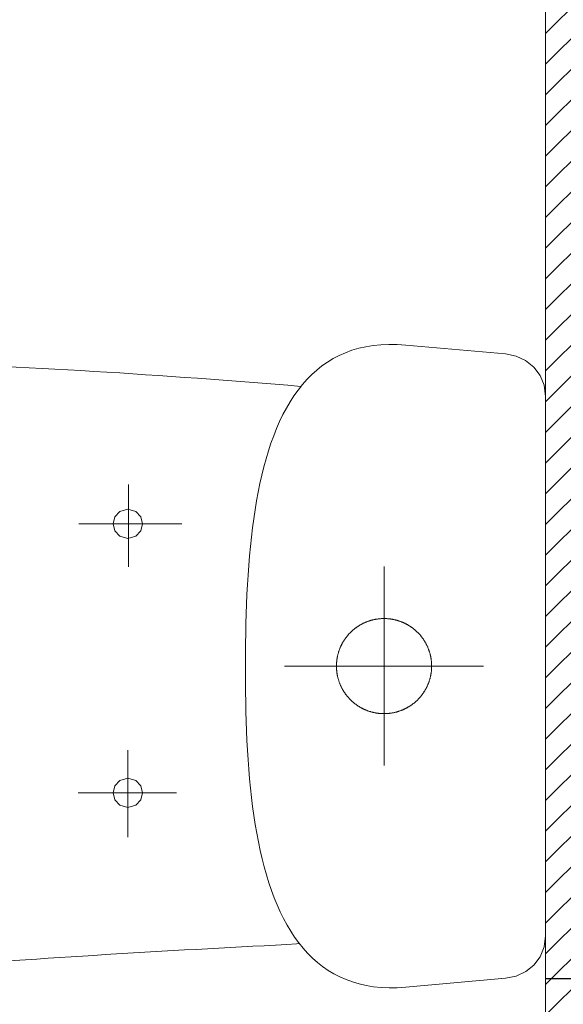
# Model space of a CAD drawing. Header units: inches. Extents: x 27484 to 71626, y -45113 to 39.
# Tile 24 of 256: x 33972 to 34004, y -39844 to -39787. Entities that reach past the tile are written whole.
import ezdxf

# ---------------------------------------------------------------- set-up
doc = ezdxf.new("R2010")
doc.units = ezdxf.units.IN
doc.header["$LTSCALE"] = 50
doc.header["$MEASUREMENT"] = 0
doc.linetypes.add('HIDDEN', pattern=[0.375, 0.25, -0.125])
for name, color, linetype, lineweight in [('A-ARMATURA', 45, 'Continuous', 5), ('A-SCIANY', 5, 'Continuous', 18), ('A-ść. istn.', 8, 'Continuous', 0)]:
    doc.layers.add(name, color=color, linetype=linetype, lineweight=lineweight)
doc.layers.add('przebicia w scianach', color=2, linetype='HIDDEN')

# ---------------------------------------------------------------- blocks, each defined once
blk = doc.blocks.new('A$C04280096')
at = {"layer": 'A-ARMATURA'}
for p, q in [((-161.82, -0.83), (-155.43, 0)), ((-155.43, 0), (155.43, 0)), ((155.43, 0), (161.82, -0.83)), ((-172.25, -6.79), (-167.48, -3.17)), ((-167.48, -3.17), (-161.82, -0.83)), ((161.82, -0.83), (167.48, -3.17)), ((167.48, -3.17), (172.25, -6.79)), ((-176, -11.46), (-172.25, -6.79)), ((172.25, -6.79), (176, -11.47)), ((-179.85, -23.06), (-178.58, -16.96)), ((-178.58, -16.96), (-176, -11.46)), ((176, -11.47), (178.58, -16.97)), ((178.58, -16.97), (179.85, -23.06)), ((-184.97, -80.5), (-179.85, -23.06)), ((179.85, -23.06), (184.97, -80.5)), ((0, -150.3), (0, -35.69)), ((-11.37, -68.07), (-11.63, -68.19)), ((-11.11, -67.95), (-11.37, -68.07)), ((-10.85, -67.84), (-11.11, -67.95)), ((-10.58, -67.72), (-10.85, -67.84)), ((-10.32, -67.62), (-10.58, -67.72)), ((-10.05, -67.51), (-10.32, -67.62)), ((-9.79, -67.4), (-10.05, -67.51)), ((-9.52, -67.3), (-9.79, -67.4)), ((-9.25, -67.21), (-9.52, -67.3)), ((-8.98, -67.11), (-9.25, -67.21)), ((-8.71, -67.02), (-8.98, -67.11)), ((-8.43, -66.93), (-8.71, -67.02)), ((-8.16, -66.84), (-8.43, -66.93)), ((-7.89, -66.76), (-8.16, -66.84)), ((-7.61, -66.68), (-7.89, -66.76)), ((-7.33, -66.6), (-7.61, -66.68)), ((-7.06, -66.52), (-7.33, -66.6)), ((-6.78, -66.45), (-7.06, -66.52)), ((-6.5, -66.38), (-6.78, -66.45)), ((-6.22, -66.31), (-6.5, -66.38)), ((-5.94, -66.25), (-6.22, -66.31)), ((-5.66, -66.19), (-5.94, -66.25)), ((-5.38, -66.13), (-5.66, -66.19)), ((-5.1, -66.08), (-5.38, -66.13)), ((-4.82, -66.02), (-5.1, -66.08)), ((-4.54, -65.97), (-4.82, -66.02)), ((-4.25, -65.93), (-4.54, -65.97)), ((-3.97, -65.89), (-4.25, -65.93)), ((-3.68, -65.85), (-3.97, -65.89)), ((-3.4, -65.81), (-3.68, -65.85)), ((-3.12, -65.77), (-3.4, -65.81)), ((-2.83, -65.74), (-3.12, -65.77)), ((-2.54, -65.72), (-2.83, -65.74)), ((-2.26, -65.69), (-2.54, -65.72)), ((-1.97, -65.67), (-2.26, -65.69)), ((-1.69, -65.65), (-1.97, -65.67)), ((-1.4, -65.63), (-1.69, -65.65)), ((-1.11, -65.62), (-1.4, -65.63)), ((-0.83, -65.61), (-1.11, -65.62)), ((-0.54, -65.6), (-0.83, -65.61)), ((-0.25, -65.6), (-0.54, -65.6)), ((0.03, -65.6), (-0.25, -65.6)), ((0.32, -65.6), (0.03, -65.6)), ((0.61, -65.6), (0.32, -65.6)), ((0.89, -65.61), (0.61, -65.6)), ((1.18, -65.62), (0.89, -65.61)), ((1.47, -65.64), (1.18, -65.62)), ((1.75, -65.65), (1.47, -65.64)), ((2.04, -65.67), (1.75, -65.65)), ((2.33, -65.7), (2.04, -65.67)), ((2.61, -65.72), (2.33, -65.7)), ((2.9, -65.75), (2.61, -65.72)), ((3.18, -65.78), (2.9, -65.75)), ((3.47, -65.82), (3.18, -65.78)), ((3.75, -65.86), (3.47, -65.82)), ((4.04, -65.9), (3.75, -65.86)), ((4.32, -65.94), (4.04, -65.9)), ((4.6, -65.99), (4.32, -65.94)), ((4.88, -66.04), (4.6, -65.99)), ((5.17, -66.09), (4.88, -66.04)), ((5.45, -66.14), (5.17, -66.09)), ((5.73, -66.2), (5.45, -66.14)), ((6.01, -66.26), (5.73, -66.2)), ((6.29, -66.33), (6.01, -66.26)), ((6.57, -66.4), (6.29, -66.33)), ((6.85, -66.47), (6.57, -66.4)), ((7.12, -66.54), (6.85, -66.47)), ((7.4, -66.62), (7.12, -66.54)), ((7.68, -66.69), (7.4, -66.62)), ((7.95, -66.78), (7.68, -66.69)), ((8.22, -66.86), (7.95, -66.78)), ((8.5, -66.95), (8.22, -66.86)), ((8.77, -67.04), (8.5, -66.95)), ((9.04, -67.13), (8.77, -67.04)), ((9.31, -67.23), (9.04, -67.13)), ((9.58, -67.33), (9.31, -67.23)), ((9.85, -67.43), (9.58, -67.33)), ((10.12, -67.53), (9.85, -67.43)), ((10.38, -67.64), (10.12, -67.53)), ((10.65, -67.75), (10.38, -67.64)), ((10.91, -67.86), (10.65, -67.75)), ((11.17, -67.98), (10.91, -67.86)), ((11.43, -68.1), (11.17, -67.98)), ((-19.35, -73.6), (-19.55, -73.8)), ((-19.14, -73.39), (-19.35, -73.6)), ((-18.94, -73.2), (-19.14, -73.39)), ((-18.73, -73), (-18.94, -73.2)), ((-18.52, -72.8), (-18.73, -73)), ((-18.31, -72.61), (-18.52, -72.8)), ((-18.09, -72.42), (-18.31, -72.61)), ((-17.87, -72.23), (-18.09, -72.42)), ((-17.66, -72.05), (-17.87, -72.23)), ((-17.44, -71.86), (-17.66, -72.05)), ((-17.21, -71.68), (-17.44, -71.86)), ((-16.99, -71.5), (-17.21, -71.68)), ((-16.76, -71.32), (-16.99, -71.5)), ((-16.54, -71.15), (-16.76, -71.32)), ((-16.31, -70.98), (-16.54, -71.15)), ((-16.08, -70.81), (-16.31, -70.98)), ((-15.84, -70.64), (-16.08, -70.81)), ((-15.61, -70.48), (-15.84, -70.64)), ((-15.37, -70.32), (-15.61, -70.48)), ((-15.13, -70.16), (-15.37, -70.32)), ((-14.89, -70), (-15.13, -70.16)), ((-14.65, -69.84), (-14.89, -70)), ((-14.41, -69.69), (-14.65, -69.84)), ((-14.16, -69.54), (-14.41, -69.69)), ((-13.92, -69.39), (-14.16, -69.54)), ((-13.67, -69.25), (-13.92, -69.39)), ((-13.42, -69.11), (-13.67, -69.25)), ((-13.17, -68.97), (-13.42, -69.11)), ((-12.92, -68.83), (-13.17, -68.97)), ((-12.66, -68.7), (-12.92, -68.83)), ((-12.41, -68.57), (-12.66, -68.7)), ((-12.15, -68.44), (-12.41, -68.57)), ((-11.89, -68.31), (-12.15, -68.44)), ((-11.63, -68.19), (-11.89, -68.31)), ((11.69, -68.22), (11.43, -68.1)), ((11.95, -68.34), (11.69, -68.22)), ((12.21, -68.47), (11.95, -68.34)), ((12.47, -68.6), (12.21, -68.47)), ((12.72, -68.73), (12.47, -68.6)), ((12.98, -68.86), (12.72, -68.73)), ((13.23, -69), (12.98, -68.86)), ((13.48, -69.14), (13.23, -69)), ((13.73, -69.28), (13.48, -69.14)), ((13.97, -69.43), (13.73, -69.28)), ((14.22, -69.58), (13.97, -69.43)), ((14.46, -69.73), (14.22, -69.58)), ((14.71, -69.88), (14.46, -69.73)), ((14.95, -70.03), (14.71, -69.88)), ((15.19, -70.19), (14.95, -70.03)), ((15.43, -70.35), (15.19, -70.19)), ((15.66, -70.52), (15.43, -70.35)), ((15.9, -70.68), (15.66, -70.52)), ((16.13, -70.85), (15.9, -70.68)), ((16.36, -71.02), (16.13, -70.85)), ((16.59, -71.19), (16.36, -71.02)), ((16.82, -71.37), (16.59, -71.19)), ((17.04, -71.54), (16.82, -71.37)), ((17.27, -71.72), (17.04, -71.54)), ((17.49, -71.91), (17.27, -71.72)), ((17.71, -72.09), (17.49, -71.91)), ((17.93, -72.28), (17.71, -72.09)), ((18.14, -72.46), (17.93, -72.28)), ((18.36, -72.66), (18.14, -72.46)), ((18.57, -72.85), (18.36, -72.66)), ((18.78, -73.04), (18.57, -72.85)), ((18.99, -73.24), (18.78, -73.04)), ((19.19, -73.44), (18.99, -73.24)), ((19.39, -73.64), (19.19, -73.44)), ((19.6, -73.85), (19.39, -73.64)), ((-23.71, -79.26), (-23.85, -79.51)), ((-23.56, -79.02), (-23.71, -79.26)), ((-23.42, -78.77), (-23.56, -79.02)), ((-23.27, -78.53), (-23.42, -78.77)), ((-23.11, -78.28), (-23.27, -78.53)), ((-22.96, -78.04), (-23.11, -78.28)), ((-22.8, -77.8), (-22.96, -78.04)), ((-22.64, -77.57), (-22.8, -77.8)), ((-22.48, -77.33), (-22.64, -77.57)), ((-22.31, -77.09), (-22.48, -77.33)), ((-22.14, -76.86), (-22.31, -77.09)), ((-21.97, -76.63), (-22.14, -76.86)), ((-21.8, -76.4), (-21.97, -76.63)), ((-21.63, -76.17), (-21.8, -76.4)), ((-21.45, -75.95), (-21.63, -76.17)), ((-21.27, -75.73), (-21.45, -75.95)), ((-21.09, -75.5), (-21.27, -75.73)), ((-20.9, -75.28), (-21.09, -75.5)), ((-20.72, -75.07), (-20.9, -75.28)), ((-20.53, -74.85), (-20.72, -75.07)), ((-20.34, -74.64), (-20.53, -74.85)), ((-20.14, -74.42), (-20.34, -74.64)), ((-19.95, -74.21), (-20.14, -74.42)), ((-19.75, -74.01), (-19.95, -74.21)), ((-19.55, -73.8), (-19.75, -74.01)), ((19.8, -74.05), (19.6, -73.85)), ((19.99, -74.26), (19.8, -74.05)), ((20.19, -74.47), (19.99, -74.26)), ((20.38, -74.69), (20.19, -74.47)), ((20.57, -74.9), (20.38, -74.69)), ((20.76, -75.12), (20.57, -74.9)), ((20.95, -75.33), (20.76, -75.12)), ((21.13, -75.56), (20.95, -75.33)), ((21.31, -75.78), (21.13, -75.56)), ((21.49, -76), (21.31, -75.78)), ((21.67, -76.23), (21.49, -76)), ((21.84, -76.46), (21.67, -76.23)), ((22.01, -76.69), (21.84, -76.46)), ((22.18, -76.92), (22.01, -76.69)), ((22.35, -77.15), (22.18, -76.92)), ((22.51, -77.38), (22.35, -77.15)), ((22.68, -77.62), (22.51, -77.38)), ((22.84, -77.86), (22.68, -77.62)), ((22.99, -78.1), (22.84, -77.86)), ((23.15, -78.34), (22.99, -78.1)), ((23.3, -78.58), (23.15, -78.34)), ((23.45, -78.83), (23.3, -78.58)), ((23.6, -79.08), (23.45, -78.83)), ((23.74, -79.32), (23.6, -79.08)), ((23.88, -79.57), (23.74, -79.32)), ((-185.28, -85.38), (-184.97, -80.5)), ((-26.22, -85.04), (-26.3, -85.32)), ((-26.13, -84.77), (-26.22, -85.04)), ((-26.04, -84.49), (-26.13, -84.77)), ((-25.95, -84.22), (-26.04, -84.49)), ((-25.86, -83.95), (-25.95, -84.22)), ((-25.76, -83.68), (-25.86, -83.95)), ((-25.67, -83.41), (-25.76, -83.68)), ((-25.56, -83.14), (-25.67, -83.41)), ((-25.46, -82.88), (-25.56, -83.14)), ((-25.35, -82.61), (-25.46, -82.88)), ((-25.24, -82.34), (-25.35, -82.61)), ((-25.13, -82.08), (-25.24, -82.34)), ((-25.01, -81.82), (-25.13, -82.08)), ((-24.89, -81.56), (-25.01, -81.82)), ((-24.77, -81.3), (-24.89, -81.56)), ((-24.65, -81.04), (-24.77, -81.3)), ((-24.52, -80.78), (-24.65, -81.04)), ((-24.39, -80.52), (-24.52, -80.78)), ((-24.26, -80.27), (-24.39, -80.52)), ((-24.13, -80.02), (-24.26, -80.27)), ((-23.99, -79.76), (-24.13, -80.02)), ((-23.85, -79.51), (-23.99, -79.76)), ((24.02, -79.82), (23.88, -79.57)), ((24.16, -80.08), (24.02, -79.82)), ((24.29, -80.33), (24.16, -80.08)), ((24.42, -80.58), (24.29, -80.33)), ((24.55, -80.84), (24.42, -80.58)), ((24.68, -81.1), (24.55, -80.84)), ((24.8, -81.36), (24.68, -81.1)), ((24.92, -81.62), (24.8, -81.36)), ((25.04, -81.88), (24.92, -81.62)), ((25.16, -82.14), (25.04, -81.88)), ((25.27, -82.41), (25.16, -82.14)), ((25.38, -82.67), (25.27, -82.41)), ((25.48, -82.94), (25.38, -82.67)), ((25.59, -83.21), (25.48, -82.94)), ((25.69, -83.47), (25.59, -83.21)), ((25.79, -83.74), (25.69, -83.47)), ((25.88, -84.01), (25.79, -83.74)), ((25.98, -84.29), (25.88, -84.01)), ((26.07, -84.56), (25.98, -84.29)), ((26.15, -84.83), (26.07, -84.56)), ((26.24, -85.11), (26.15, -84.83)), ((184.97, -80.5), (185.28, -85.44)), ((-185.34, -90.09), (-185.28, -85.38)), ((-185.15, -94.62), (-185.34, -90.09)), ((-27.3, -90.67), (-27.32, -90.95)), ((-27.27, -90.38), (-27.3, -90.67)), ((-27.24, -90.09), (-27.27, -90.38)), ((-27.21, -89.81), (-27.24, -90.09)), ((-27.18, -89.52), (-27.21, -89.81)), ((-27.14, -89.24), (-27.18, -89.52)), ((-27.1, -88.96), (-27.14, -89.24)), ((-27.05, -88.67), (-27.1, -88.96)), ((-27.01, -88.39), (-27.05, -88.67)), ((-26.96, -88.11), (-27.01, -88.39)), ((-26.9, -87.82), (-26.96, -88.11)), ((-26.85, -87.54), (-26.9, -87.82)), ((-26.79, -87.26), (-26.85, -87.54)), ((-26.73, -86.98), (-26.79, -87.26)), ((-26.66, -86.7), (-26.73, -86.98)), ((-26.6, -86.42), (-26.66, -86.7)), ((-26.53, -86.15), (-26.6, -86.42)), ((-26.45, -85.87), (-26.53, -86.15)), ((-26.38, -85.59), (-26.45, -85.87)), ((-26.3, -85.32), (-26.38, -85.59)), ((26.32, -85.38), (26.24, -85.11)), ((26.4, -85.66), (26.32, -85.38)), ((26.47, -85.93), (26.4, -85.66)), ((26.54, -86.21), (26.47, -85.93)), ((26.61, -86.49), (26.54, -86.21)), ((26.68, -86.77), (26.61, -86.49)), ((26.74, -87.05), (26.68, -86.77)), ((26.8, -87.33), (26.74, -87.05)), ((26.86, -87.61), (26.8, -87.33)), ((26.92, -87.89), (26.86, -87.61)), ((26.97, -88.17), (26.92, -87.89)), ((27.02, -88.46), (26.97, -88.17)), ((27.06, -88.74), (27.02, -88.46)), ((27.11, -89.02), (27.06, -88.74)), ((27.15, -89.31), (27.11, -89.02)), ((27.18, -89.59), (27.15, -89.31)), ((27.22, -89.88), (27.18, -89.59)), ((27.25, -90.16), (27.22, -89.88)), ((27.28, -90.45), (27.25, -90.16)), ((27.3, -90.73), (27.28, -90.45)), ((27.32, -91.02), (27.3, -90.73)), ((185.34, -90.2), (185.15, -94.79)), ((185.28, -85.44), (185.34, -90.2)), ((-184.71, -99), (-185.15, -94.62)), ((-57.3, -92.99), (57.3, -92.99)), ((-27.39, -92.67), (-27.4, -92.96)), ((-27.4, -92.96), (-27.39, -93.24)), ((-27.38, -92.1), (-27.39, -92.38)), ((-27.39, -92.38), (-27.39, -92.67)), ((-27.39, -93.24), (-27.39, -93.53)), ((-27.39, -93.53), (-27.38, -93.82)), ((-27.37, -91.81), (-27.38, -92.1)), ((-27.38, -93.82), (-27.37, -94.1)), ((-27.36, -91.52), (-27.37, -91.81)), ((-27.37, -94.1), (-27.36, -94.39)), ((-27.34, -91.24), (-27.36, -91.52)), ((-27.36, -94.39), (-27.34, -94.68)), ((-27.32, -90.95), (-27.34, -91.24)), ((-27.34, -94.68), (-27.32, -94.96)), ((-27.32, -94.96), (-27.3, -95.25)), ((-27.3, -95.25), (-27.28, -95.54)), ((-27.28, -95.54), (-27.25, -95.82)), ((-27.25, -95.82), (-27.22, -96.11)), ((-27.22, -96.11), (-27.18, -96.39)), ((-27.18, -96.39), (-27.15, -96.68)), ((27.17, -96.46), (27.21, -96.18)), ((27.21, -96.18), (27.24, -95.89)), ((27.24, -95.89), (27.27, -95.61)), ((27.27, -95.61), (27.3, -95.32)), ((27.3, -95.32), (27.32, -95.04)), ((27.34, -91.3), (27.32, -91.02)), ((27.32, -95.04), (27.34, -94.75)), ((27.36, -91.59), (27.34, -91.3)), ((27.34, -94.75), (27.36, -94.46)), ((27.37, -91.88), (27.36, -91.59)), ((27.36, -94.46), (27.37, -94.18)), ((27.38, -92.16), (27.37, -91.88)), ((27.37, -94.18), (27.38, -93.89)), ((27.39, -92.45), (27.38, -92.16)), ((27.38, -93.89), (27.39, -93.6)), ((27.39, -92.74), (27.39, -92.45)), ((27.4, -93.03), (27.39, -92.74)), ((27.39, -93.32), (27.4, -93.03)), ((27.39, -93.6), (27.39, -93.32)), ((27.4, -92.99), (27.4, -92.99)), ((27.4, -93.03), (27.4, -93.03)), ((185.15, -94.79), (184.7, -99.21)), ((-184.04, -103.2), (-184.71, -99)), ((-27.15, -96.68), (-27.11, -96.96)), ((-27.11, -96.96), (-27.06, -97.24)), ((-27.06, -97.24), (-27.02, -97.53)), ((-27.02, -97.53), (-26.97, -97.81)), ((-26.97, -97.81), (-26.92, -98.09)), ((-26.92, -98.09), (-26.86, -98.37)), ((-26.86, -98.37), (-26.8, -98.65)), ((-26.8, -98.65), (-26.74, -98.93)), ((-26.74, -98.93), (-26.68, -99.21)), ((-26.68, -99.21), (-26.61, -99.49)), ((-26.61, -99.49), (-26.54, -99.77)), ((-26.54, -99.77), (-26.47, -100.05)), ((-26.47, -100.05), (-26.4, -100.33)), ((-26.4, -100.33), (-26.32, -100.6)), ((-26.32, -100.6), (-26.24, -100.88)), ((-26.24, -100.88), (-26.15, -101.15)), ((-26.15, -101.15), (-26.07, -101.42)), ((-26.07, -101.42), (-25.98, -101.7)), ((-25.98, -101.7), (-25.88, -101.97)), ((-25.88, -101.97), (-25.79, -102.24)), ((25.76, -102.31), (25.86, -102.04)), ((25.86, -102.04), (25.95, -101.77)), ((25.95, -101.77), (26.04, -101.49)), ((26.04, -101.49), (26.13, -101.22)), ((26.13, -101.22), (26.22, -100.95)), ((26.22, -100.95), (26.3, -100.67)), ((26.3, -100.67), (26.38, -100.4)), ((26.38, -100.4), (26.45, -100.12)), ((26.45, -100.12), (26.53, -99.84)), ((26.53, -99.84), (26.6, -99.56)), ((26.6, -99.56), (26.66, -99.28)), ((26.66, -99.28), (26.73, -99)), ((26.73, -99), (26.79, -98.72)), ((26.79, -98.72), (26.85, -98.44)), ((26.85, -98.44), (26.9, -98.16)), ((26.9, -98.16), (26.96, -97.88)), ((26.96, -97.88), (27.01, -97.6)), ((27.01, -97.6), (27.05, -97.32)), ((27.05, -97.32), (27.1, -97.03)), ((27.1, -97.03), (27.14, -96.75)), ((27.14, -96.75), (27.17, -96.46)), ((184.7, -99.21), (184.02, -103.46)), ((-183.13, -107.25), (-184.04, -103.2)), ((-182, -111.14), (-183.13, -107.25)), ((-25.79, -102.24), (-25.69, -102.51)), ((-25.69, -102.51), (-25.59, -102.78)), ((-25.59, -102.78), (-25.48, -103.04)), ((-25.48, -103.04), (-25.38, -103.31)), ((-25.38, -103.31), (-25.27, -103.58)), ((-25.27, -103.58), (-25.16, -103.84)), ((-25.16, -103.84), (-25.04, -104.1)), ((-25.04, -104.1), (-24.92, -104.36)), ((-24.92, -104.36), (-24.8, -104.62)), ((-24.8, -104.62), (-24.68, -104.88)), ((-24.68, -104.88), (-24.55, -105.14)), ((-24.55, -105.14), (-24.43, -105.4)), ((-24.43, -105.4), (-24.29, -105.65)), ((-24.29, -105.65), (-24.16, -105.91)), ((-24.16, -105.91), (-24.02, -106.16)), ((-24.02, -106.16), (-23.88, -106.41)), ((-23.88, -106.41), (-23.74, -106.66)), ((-23.74, -106.66), (-23.6, -106.91)), ((-23.6, -106.91), (-23.45, -107.15)), ((-23.45, -107.15), (-23.3, -107.4)), ((-23.3, -107.4), (-23.15, -107.64)), ((-23.15, -107.64), (-23, -107.88)), ((22.96, -107.94), (23.11, -107.7)), ((23.11, -107.7), (23.26, -107.46)), ((23.26, -107.46), (23.41, -107.22)), ((23.41, -107.22), (23.56, -106.97)), ((23.56, -106.97), (23.71, -106.72)), ((23.71, -106.72), (23.85, -106.47)), ((23.85, -106.47), (23.99, -106.22)), ((23.99, -106.22), (24.13, -105.97)), ((24.13, -105.97), (24.26, -105.72)), ((24.26, -105.72), (24.39, -105.46)), ((24.39, -105.46), (24.52, -105.21)), ((24.52, -105.21), (24.65, -104.95)), ((24.65, -104.95), (24.77, -104.69)), ((24.77, -104.69), (24.89, -104.43)), ((24.89, -104.43), (25.01, -104.17)), ((25.01, -104.17), (25.13, -103.91)), ((25.13, -103.91), (25.24, -103.64)), ((25.24, -103.64), (25.35, -103.38)), ((25.35, -103.38), (25.46, -103.11)), ((25.46, -103.11), (25.56, -102.85)), ((25.56, -102.85), (25.66, -102.58)), ((25.66, -102.58), (25.76, -102.31)), ((183.1, -107.54), (181.95, -111.46)), ((184.02, -103.46), (183.1, -107.54)), ((-180.65, -114.88), (-182, -111.14)), ((-23, -107.88), (-22.84, -108.12)), ((-22.84, -108.12), (-22.68, -108.36)), ((-22.68, -108.36), (-22.52, -108.6)), ((-22.52, -108.6), (-22.35, -108.83)), ((-22.35, -108.83), (-22.18, -109.07)), ((-22.18, -109.07), (-22.01, -109.3)), ((-22.01, -109.3), (-21.84, -109.53)), ((-21.84, -109.53), (-21.67, -109.76)), ((-21.67, -109.76), (-21.49, -109.98)), ((-21.49, -109.98), (-21.31, -110.21)), ((-21.31, -110.21), (-21.13, -110.43)), ((-21.13, -110.43), (-20.95, -110.65)), ((-20.95, -110.65), (-20.76, -110.87)), ((-20.76, -110.87), (-20.57, -111.08)), ((-20.57, -111.08), (-20.38, -111.3)), ((-20.38, -111.3), (-20.19, -111.51)), ((-20.19, -111.51), (-19.99, -111.72)), ((-19.99, -111.72), (-19.8, -111.93)), ((-19.8, -111.93), (-19.6, -112.13)), ((-19.6, -112.13), (-19.4, -112.34)), ((-19.4, -112.34), (-19.19, -112.54)), ((-19.19, -112.54), (-18.99, -112.74)), ((-18.99, -112.74), (-18.78, -112.94)), ((-18.78, -112.94), (-18.57, -113.13)), ((-18.57, -113.13), (-18.36, -113.33)), ((-18.36, -113.33), (-18.14, -113.52)), ((18.09, -113.57), (18.3, -113.38)), ((18.3, -113.38), (18.52, -113.18)), ((18.52, -113.18), (18.73, -112.99)), ((18.73, -112.99), (18.94, -112.79)), ((18.94, -112.79), (19.14, -112.59)), ((19.14, -112.59), (19.35, -112.39)), ((19.35, -112.39), (19.55, -112.19)), ((19.55, -112.19), (19.75, -111.98)), ((19.75, -111.98), (19.95, -111.77)), ((19.95, -111.77), (20.14, -111.56)), ((20.14, -111.56), (20.33, -111.35)), ((20.33, -111.35), (20.53, -111.14)), ((20.53, -111.14), (20.71, -110.92)), ((20.71, -110.92), (20.9, -110.7)), ((20.9, -110.7), (21.09, -110.48)), ((21.09, -110.48), (21.27, -110.26)), ((21.27, -110.26), (21.45, -110.04)), ((21.45, -110.04), (21.62, -109.81)), ((21.62, -109.81), (21.8, -109.59)), ((21.8, -109.59), (21.97, -109.36)), ((21.97, -109.36), (22.14, -109.13)), ((22.14, -109.13), (22.31, -108.89)), ((22.31, -108.89), (22.47, -108.66)), ((22.47, -108.66), (22.64, -108.42)), ((22.64, -108.42), (22.8, -108.18)), ((22.8, -108.18), (22.96, -107.94)), ((181.95, -111.46), (180.58, -115.23)), ((-179.08, -118.47), (-180.65, -114.88)), ((-177.3, -121.91), (-179.08, -118.47)), ((-18.14, -113.52), (-17.93, -113.71)), ((-17.93, -113.71), (-17.71, -113.89)), ((-17.71, -113.89), (-17.49, -114.08)), ((-17.49, -114.08), (-17.27, -114.26)), ((-17.27, -114.26), (-17.04, -114.44)), ((-17.04, -114.44), (-16.82, -114.62)), ((-16.82, -114.62), (-16.59, -114.79)), ((-16.59, -114.79), (-16.36, -114.96)), ((-16.36, -114.96), (-16.13, -115.14)), ((-16.13, -115.14), (-15.9, -115.3)), ((-15.9, -115.3), (-15.66, -115.47)), ((-15.66, -115.47), (-15.43, -115.63)), ((-15.43, -115.63), (-15.19, -115.79)), ((-15.19, -115.79), (-14.95, -115.95)), ((-14.95, -115.95), (-14.71, -116.1)), ((-14.71, -116.1), (-14.47, -116.26)), ((-14.47, -116.26), (-14.22, -116.41)), ((-14.22, -116.41), (-13.98, -116.55)), ((-13.98, -116.55), (-13.73, -116.7)), ((-13.73, -116.7), (-13.48, -116.84)), ((-13.48, -116.84), (-13.23, -116.98)), ((-13.23, -116.98), (-12.98, -117.12)), ((-12.98, -117.12), (-12.72, -117.25)), ((-12.72, -117.25), (-12.47, -117.39)), ((-12.47, -117.39), (-12.21, -117.52)), ((-12.21, -117.52), (-11.96, -117.64)), ((-11.96, -117.64), (-11.7, -117.77)), ((-11.7, -117.77), (-11.44, -117.89)), ((-11.44, -117.89), (-11.18, -118.01)), ((-11.18, -118.01), (-10.91, -118.12)), ((-10.91, -118.12), (-10.65, -118.23)), ((-10.65, -118.23), (-10.38, -118.34)), ((-10.38, -118.34), (-10.12, -118.45)), ((-10.12, -118.45), (-9.85, -118.56)), ((-9.85, -118.56), (-9.58, -118.66)), ((-9.58, -118.66), (-9.31, -118.76)), ((-9.31, -118.76), (-9.04, -118.85)), ((-9.04, -118.85), (-8.77, -118.95)), ((-8.77, -118.95), (-8.5, -119.04)), ((-8.5, -119.04), (-8.23, -119.12)), ((-8.23, -119.12), (-7.95, -119.21)), ((8.16, -119.15), (8.43, -119.06)), ((8.43, -119.06), (8.7, -118.97)), ((8.7, -118.97), (8.97, -118.88)), ((8.97, -118.88), (9.25, -118.78)), ((9.25, -118.78), (9.52, -118.68)), ((9.52, -118.68), (9.78, -118.58)), ((9.78, -118.58), (10.05, -118.48)), ((10.05, -118.48), (10.32, -118.37)), ((10.32, -118.37), (10.58, -118.26)), ((10.58, -118.26), (10.85, -118.15)), ((10.85, -118.15), (11.11, -118.03)), ((11.11, -118.03), (11.37, -117.92)), ((11.37, -117.92), (11.63, -117.8)), ((11.63, -117.8), (11.89, -117.67)), ((11.89, -117.67), (12.15, -117.55)), ((12.15, -117.55), (12.4, -117.42)), ((12.4, -117.42), (12.66, -117.29)), ((12.66, -117.29), (12.91, -117.15)), ((12.91, -117.15), (13.17, -117.02)), ((13.17, -117.02), (13.42, -116.88)), ((13.42, -116.88), (13.67, -116.74)), ((13.67, -116.74), (13.91, -116.59)), ((13.91, -116.59), (14.16, -116.44)), ((14.16, -116.44), (14.41, -116.3)), ((14.41, -116.3), (14.65, -116.14)), ((14.65, -116.14), (14.89, -115.99)), ((14.89, -115.99), (15.13, -115.83)), ((15.13, -115.83), (15.37, -115.67)), ((15.37, -115.67), (15.6, -115.51)), ((15.6, -115.51), (15.84, -115.34)), ((15.84, -115.34), (16.07, -115.18)), ((16.07, -115.18), (16.3, -115.01)), ((16.3, -115.01), (16.53, -114.84)), ((16.53, -114.84), (16.76, -114.66)), ((16.76, -114.66), (16.99, -114.49)), ((16.99, -114.49), (17.21, -114.31)), ((17.21, -114.31), (17.43, -114.12)), ((17.43, -114.12), (17.65, -113.94)), ((17.65, -113.94), (17.87, -113.76)), ((17.87, -113.76), (18.09, -113.57)), ((178.98, -118.84), (177.18, -122.29)), ((180.58, -115.23), (178.98, -118.84)), ((-175.32, -125.21), (-177.3, -121.91)), ((-7.95, -119.21), (-7.68, -119.29)), ((-7.68, -119.29), (-7.4, -119.37)), ((-7.4, -119.37), (-7.13, -119.45)), ((-7.13, -119.45), (-6.85, -119.52)), ((-6.85, -119.52), (-6.57, -119.59)), ((-6.57, -119.59), (-6.29, -119.66)), ((-6.29, -119.66), (-6.01, -119.72)), ((-6.01, -119.72), (-5.73, -119.78)), ((-5.73, -119.78), (-5.45, -119.84)), ((-5.45, -119.84), (-5.17, -119.9)), ((-5.17, -119.9), (-4.89, -119.95)), ((-4.89, -119.95), (-4.6, -120)), ((-4.6, -120), (-4.32, -120.04)), ((-4.32, -120.04), (-4.04, -120.09)), ((-4.04, -120.09), (-3.75, -120.13)), ((-3.75, -120.13), (-3.47, -120.17)), ((-3.47, -120.17), (-3.18, -120.2)), ((-3.18, -120.2), (-2.9, -120.23)), ((-2.9, -120.23), (-2.61, -120.26)), ((-2.61, -120.26), (-2.33, -120.29)), ((-2.33, -120.29), (-2.04, -120.31)), ((-2.04, -120.31), (-1.76, -120.33)), ((-1.76, -120.33), (-1.47, -120.35)), ((-1.47, -120.35), (-1.18, -120.36)), ((-1.18, -120.36), (-0.9, -120.37)), ((-0.9, -120.37), (-0.61, -120.38)), ((-0.61, -120.38), (-0.32, -120.39)), ((-0.32, -120.39), (-0.04, -120.39)), ((-0.04, -120.39), (0.25, -120.39)), ((0.25, -120.39), (0.54, -120.38)), ((0.54, -120.38), (0.82, -120.38)), ((0.82, -120.38), (1.11, -120.37)), ((1.11, -120.37), (1.4, -120.35)), ((1.4, -120.35), (1.68, -120.34)), ((1.68, -120.34), (1.97, -120.32)), ((1.97, -120.32), (2.26, -120.29)), ((2.26, -120.29), (2.54, -120.27)), ((2.54, -120.27), (2.83, -120.24)), ((2.83, -120.24), (3.11, -120.21)), ((3.11, -120.21), (3.4, -120.18)), ((3.4, -120.18), (3.68, -120.14)), ((3.68, -120.14), (3.97, -120.1)), ((3.97, -120.1), (4.25, -120.06)), ((4.25, -120.06), (4.53, -120.01)), ((4.53, -120.01), (4.82, -119.96)), ((4.82, -119.96), (5.1, -119.91)), ((5.1, -119.91), (5.38, -119.85)), ((5.38, -119.85), (5.66, -119.8)), ((5.66, -119.8), (5.94, -119.74)), ((5.94, -119.74), (6.22, -119.67)), ((6.22, -119.67), (6.5, -119.61)), ((6.5, -119.61), (6.78, -119.54)), ((6.78, -119.54), (7.06, -119.46)), ((7.06, -119.46), (7.33, -119.39)), ((7.33, -119.39), (7.61, -119.31)), ((7.61, -119.31), (7.88, -119.23)), ((7.88, -119.23), (8.16, -119.15)), ((177.18, -122.29), (175.16, -125.6)), ((-173.14, -128.36), (-175.32, -125.21)), ((-170.76, -131.37), (-173.14, -128.36)), ((172.95, -128.76), (170.54, -131.78)), ((175.16, -125.6), (172.95, -128.76)), ((-168.2, -134.25), (-170.76, -131.37)), ((-165.45, -137), (-168.2, -134.25)), ((167.94, -134.67), (165.16, -137.41)), ((170.54, -131.78), (167.94, -134.67)), ((-162.53, -139.61), (-165.45, -137)), ((-159.44, -142.1), (-162.53, -139.61)), ((-159.94, -143.35), (-159.8, -141.81)), ((162.19, -140.02), (159.06, -142.51)), ((161.15, -140.85), (161.32, -142.74)), ((165.16, -137.41), (162.19, -140.02)), ((-160.46, -148.9), (-159.94, -143.35)), ((-156.18, -144.47), (-159.44, -142.1)), ((-152.76, -146.71), (-156.18, -144.47)), ((-149.19, -148.84), (-152.76, -146.71)), ((152.29, -147.1), (148.67, -149.21)), ((155.76, -144.86), (152.29, -147.1)), ((159.06, -142.51), (155.76, -144.86)), ((161.32, -142.74), (161.82, -148.3)), ((-145.47, -150.85), (-149.19, -148.84)), ((-141.61, -152.75), (-145.47, -150.85)), ((-137.6, -154.55), (-141.61, -152.75)), ((140.99, -153.1), (136.94, -154.87)), ((144.91, -151.21), (140.99, -153.1)), ((148.67, -149.21), (144.91, -151.21)), ((-133.47, -156.23), (-137.6, -154.55)), ((-129.21, -157.82), (-133.47, -156.23)), ((-124.83, -159.3), (-129.21, -157.82)), ((128.45, -158.1), (124.02, -159.56)), ((132.76, -156.54), (128.45, -158.1)), ((136.94, -154.87), (132.76, -156.54)), ((-120.34, -160.69), (-124.83, -159.3)), ((-115.74, -161.98), (-120.34, -160.69)), ((-111.03, -163.18), (-115.74, -161.98)), ((-106.22, -164.3), (-111.03, -163.18)), ((-101.32, -165.33), (-106.22, -164.3)), ((105.2, -164.47), (100.25, -165.48)), ((110.06, -163.38), (105.2, -164.47)), ((114.82, -162.2), (110.06, -163.38)), ((119.47, -160.93), (114.82, -162.2)), ((124.02, -159.56), (119.47, -160.93)), ((-96.34, -166.28), (-101.32, -165.33)), ((-91.27, -167.15), (-96.34, -166.28)), ((-86.13, -167.94), (-91.27, -167.15)), ((-80.92, -168.66), (-86.13, -167.94)), ((-75.64, -169.31), (-80.92, -168.66)), ((-70.3, -169.9), (-75.64, -169.31)), ((-64.91, -170.42), (-70.3, -169.9)), ((68.93, -169.93), (63.5, -170.43)), ((74.31, -169.36), (68.93, -169.93)), ((79.64, -168.73), (74.31, -169.36)), ((84.9, -168.03), (79.64, -168.73)), ((90.09, -167.25), (84.9, -168.03)), ((95.21, -166.41), (90.09, -167.25)), ((100.25, -165.48), (95.21, -166.41)), ((-59.47, -170.88), (-64.91, -170.42)), ((-53.99, -171.29), (-59.47, -170.88)), ((-48.48, -171.63), (-53.99, -171.29)), ((-42.93, -171.93), (-48.48, -171.63)), ((-37.36, -172.18), (-42.93, -171.93)), ((-31.76, -172.38), (-37.36, -172.18)), ((-26.15, -172.54), (-31.76, -172.38)), ((-20.54, -172.66), (-26.15, -172.54)), ((-14.92, -172.75), (-20.54, -172.66)), ((-9.3, -172.8), (-14.92, -172.75)), ((-3.69, -172.82), (-9.3, -172.8)), ((1.9, -172.81), (-3.69, -172.82)), ((7.53, -172.78), (1.9, -172.81)), ((1.9, -172.81), (1.9, -172.81)), ((13.18, -172.71), (7.53, -172.78)), ((18.82, -172.62), (13.18, -172.71)), ((24.47, -172.5), (18.82, -172.62)), ((30.11, -172.34), (24.47, -172.5)), ((35.74, -172.14), (30.11, -172.34)), ((41.35, -171.9), (35.74, -172.14)), ((46.93, -171.61), (41.35, -171.9)), ((52.49, -171.27), (46.93, -171.61)), ((58.01, -170.88), (52.49, -171.27)), ((63.5, -170.43), (58.01, -170.88)), ((82.03, -209.47), (82.03, -268.73)), ((-72.95, -212.51), (-72.95, -269.03)), ((-77.06, -233.02), (-73.01, -232.08)), ((-73.01, -232.08), (-68.97, -233.02)), ((77.92, -233.02), (81.96, -232.08)), ((81.96, -232.08), (86.01, -233.02)), ((-81.42, -240.48), (-80.17, -235.82)), ((-80.17, -235.82), (-77.06, -233.02)), ((-68.97, -233.02), (-65.86, -235.82)), ((-65.86, -235.82), (-64.61, -240.48)), ((73.56, -240.48), (74.8, -235.82)), ((74.8, -235.82), (77.92, -233.02)), ((86.01, -233.02), (89.12, -235.82)), ((89.12, -235.82), (90.37, -240.48)), ((-98.64, -240.47), (-48.47, -240.47)), ((-80.17, -245.15), (-81.42, -240.48)), ((-64.61, -240.49), (-65.86, -245.15)), ((-64.61, -240.48), (-64.61, -240.49)), ((57.18, -240.16), (104.61, -240.16)), ((74.8, -245.15), (73.56, -240.48)), ((90.37, -240.49), (89.12, -245.15)), ((90.37, -240.48), (90.37, -240.49)), ((-77.06, -247.95), (-80.17, -245.15)), ((-73.01, -248.89), (-77.06, -247.95)), ((-68.97, -247.95), (-73.01, -248.89)), ((-65.86, -245.15), (-68.97, -247.95)), ((77.92, -247.95), (74.8, -245.15)), ((81.96, -248.89), (77.92, -247.95)), ((86, -247.95), (81.96, -248.89)), ((89.12, -245.15), (86, -247.95))]:
    blk.add_line(p, q, dxfattribs=at)
at = {"layer": 'A-ARMATURA', "linetype": 'Continuous'}
for centre, radius, start, end in [((-8576.26, 264.4), 8425.94, 355.762455, 357.188478), ((-5010.96, -574.67), 5190.32, 2.07305, 4.71198)]:
    blk.add_arc(centre, radius, start, end, dxfattribs=at)
blk = doc.blocks.new('A$C6D4569AD')
at = {"layer": 'A-ARMATURA', "xscale": -0.09999999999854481, "yscale": 0.1000000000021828, "zscale": 0.1, "rotation": 270}
blk.add_blockref('A$C04280096', (15.03, 0), dxfattribs=at)

msp = doc.modelspace()

# ---------------------------------------------------------------- hatches: boundary and pattern name
at = {"layer": 'A-ść. istn.', "ltscale": 0.1}
h = msp.add_hatch(dxfattribs=at)
h.set_pattern_fill('ANSI31', color=256, scale=10)
h.paths.add_polyline_path([(34014.94899, -39842.09555), (34002.48246, -39842.09555), (34002.48246, -39879.09555), (34014.94899, -39879.09555)])
h.paths.add_polyline_path([(34014.94899, -39782.09555), (34002.48246, -39782.09555), (34002.48246, -39842.09555), (34014.94899, -39842.09555)])
h.paths.add_polyline_path([(34014.94899, -39755.09555), (34002.48246, -39755.09555), (34002.48246, -39757.09555), (33969.48246, -39757.09555), (33969.48246, -39769.09555), (34002.48246, -39769.09555), (34002.48246, -39782.09555), (34014.94899, -39782.09555)])
h.paths.add_polyline_path([(34027.48246, -39755.09555), (34014.98246, -39755.09555), (34014.98246, -39782.09555), (34027.48246, -39782.09555)])
h.paths.add_polyline_path([(34027.48246, -39782.09555), (34014.98246, -39782.09555), (34014.98246, -39842.09555), (34027.48246, -39842.09555)])
h.paths.add_polyline_path([(34027.48246, -39842.09555), (34014.98246, -39842.09555), (34014.98246, -39879.09555), (34027.48246, -39879.09555)])

# ---------------------------------------------------------------- linework, layer by layer
at = {"layer": 'A-SCIANY', "ltscale": 3}
msp.add_line((34002.48246, -39879.09555), (34002.48246, -39769.09555), dxfattribs=at)
at = {"layer": 'przebicia w scianach', "ltscale": 0.5}
msp.add_line((34002.48246, -39842.09555), (34027.48246, -39842.09555), dxfattribs=at)

# ---------------------------------------------------------------- block references
at = {"layer": 'A-ARMATURA', "lineweight": -3}
msp.add_blockref('A$C6D4569AD', (33987.45287, -39824.09553), dxfattribs=at)

doc.saveas('drawing.dxf')
